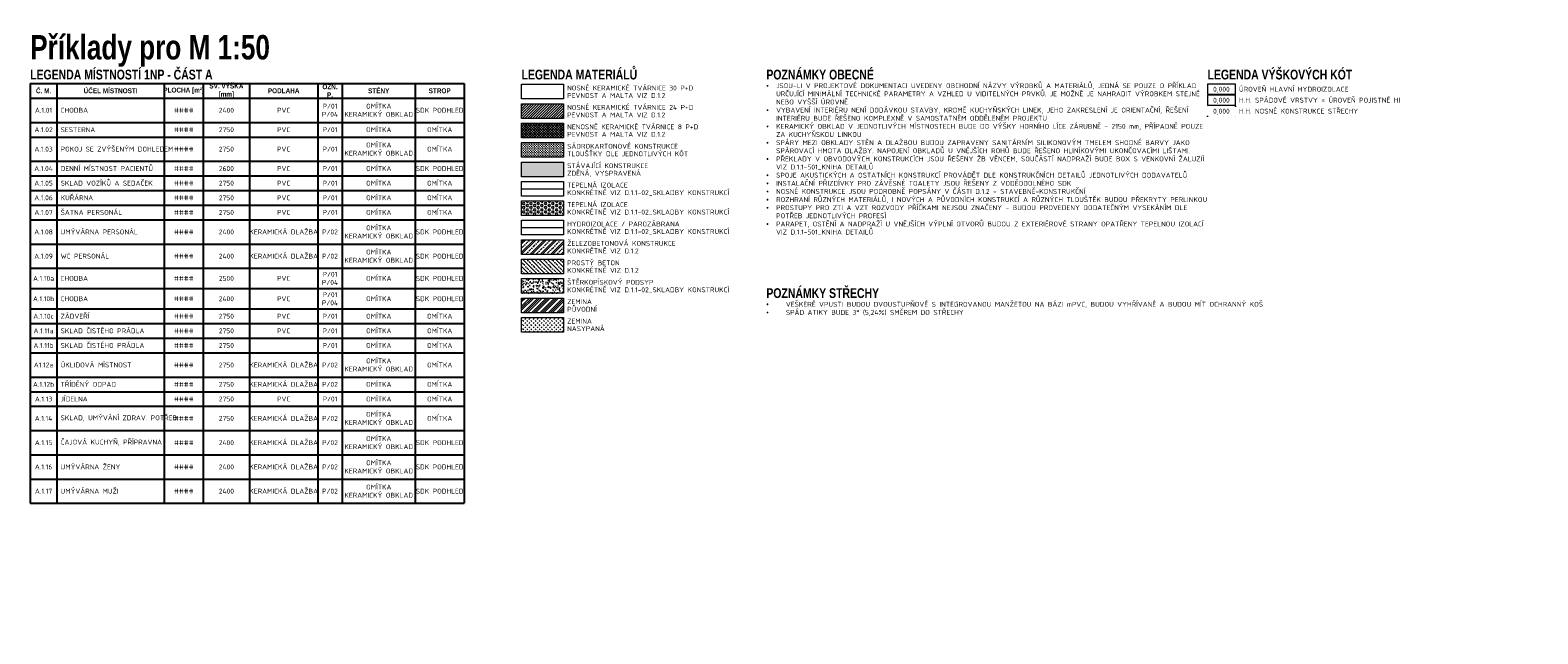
# Model space of a CAD drawing. Header units: millimetres. Extents: x -725694 to 4766210, y -2984614 to 2187451.
# Tile 234 of 256: x -385852 to -354927, y 161918 to 174292. Entities that reach past the tile are written whole.
import ezdxf
from ezdxf.enums import TextEntityAlignment as Align

# ---------------------------------------------------------------- set-up
doc = ezdxf.new("R2010")
doc.units = ezdxf.units.MM
doc.linetypes.add('DASHED', pattern=[19.05, 12.7, -6.35])
doc.linetypes.add('DOT', pattern=[6.35, 0, -6.35])
for name, color, linetype, lineweight in [('A99_N_kce-pod', 7, 'DASHED', 20), ('A99_N_kce-rez-sil', 7, 'Continuous', 18), ('A99_N_koty-50-vysk', 7, 'Continuous', 9), ('A99_N_leg-ram', 7, 'Continuous', 9), ('A99_N_leg-text', 7, 'Continuous', 9), ('A99_N_sraf', 7, 'Continuous', 0), ('A99_N_sraf-TI', 7, 'IZOLACE', 9), ('A99_S_sraf', 7, 'Continuous', 9)]:
    doc.layers.add(name, color=color, linetype=linetype, lineweight=lineweight)
doc.styles.add('A99_kota', font='isocpeur.ttf', dxfattribs={"height": 2})
doc.styles.add('A99_nadpis', font='impact.ttf')
doc.styles.add('A99_popis', font='isocpeur.ttf')
doc.linetypes.add('IZOLACE', pattern='A,0.00254,-2.54,[134,ltypeshp.shx,S=2.54,R=0,X=-2.54,Y=0],-5.08,[134,ltypeshp.shx,S=2.54,R=180,X=2.54,Y=0],-2.54', length=10.16254)

# ---------------------------------------------------------------- blocks, each defined once
blk = doc.blocks.new('*T106')
at = {"layer": 'A99_N_leg-ram', "color": 0, "linetype": 'ByBlock', "lineweight": -2, "ltscale": 0.5, "transparency": 16777216}
for p, q in [((0, 0), (8900, 0)), ((0, 0), (0, -8604)), ((550, 0), (550, -8604)), ((2750, 0), (2750, -8604)), ((3550, 0), (3550, -8604)), ((4500, 0), (4500, -8604)), ((5900, 0), (5900, -8604)), ((6400, 0), (6400, -8604)), ((7900, 0), (7900, -8604)), ((8900, 0), (8900, -8604)), ((0, -300), (8900, -300)), ((0, -797), (8900, -797)), ((0, -1097), (8900, -1097)), ((0, -1593), (8900, -1593)), ((0, -1893), (8900, -1893)), ((0, -2193), (8900, -2193)), ((0, -2493), (8900, -2493)), ((0, -2793), (8900, -2793)), ((0, -3290), (8900, -3290)), ((0, -3787), (8900, -3787)), ((0, -4204), (8900, -4204)), ((0, -4620), (8900, -4620)), ((0, -4920), (8900, -4920)), ((0, -5220), (8900, -5220)), ((0, -5520), (8900, -5520)), ((0, -6017), (8900, -6017)), ((0, -6317), (8900, -6317)), ((0, -6617), (8900, -6617)), ((0, -7114), (8900, -7114)), ((0, -7611), (8900, -7611)), ((0, -8107), (8900, -8107)), ((0, -8604), (8900, -8604))]:
    blk.add_line(p, q, dxfattribs=at)
at = {"layer": 'A99_N_leg-ram', "color": 0, "ltscale": 0.5, "transparency": 16777216, "char_height": 100}
for s, insert, width, attachment_point, style in [('SV. VÝŠKA [mm]', (4025, -150), 800, 5, 'A99_nadpis'), ('Č. M.', (275, -150), 400, 5, 'A99_nadpis'), ('ÚČEL MÍSTNOSTI', (1650, -150), 2050, 5, 'A99_nadpis'), ('PLOCHA [m²]', (3150, -150), 650, 5, 'A99_nadpis'), ('PODLAHA', (5200, -150), 1250, 5, 'A99_nadpis'), ('OZN. P.', (6150, -150), 350, 5, 'A99_nadpis'), ('STĚNY', (7150, -150), 1350, 5, 'A99_nadpis'), ('STROP', (8400, -150), 850, 5, 'A99_nadpis'), ('A.1.01', (275, -548), 400, 5, 'A99_popis'), ('CHODBA', (625, -548), 2050, 4, 'A99_popis'), ('####', (3150, -548), 650, 5, 'A99_popis'), ('2400', (4025, -548), 800, 5, 'A99_popis'), ('PVC', (5200, -548), 1250, 5, 'A99_popis'), ('P/01\\PP/04', (6150, -548), 350, 5, 'A99_popis'), ('OMÍTKA\\PKERAMICKÝ OBKLAD', (7150, -548), 1350, 5, 'A99_popis'), ('SDK PODHLED', (8400, -548), 850, 5, 'A99_popis'), ('A.1.02', (275, -947), 400, 5, 'A99_popis'), ('SESTERNA', (625, -947), 2050, 4, 'A99_popis'), ('####', (3150, -947), 650, 5, 'A99_popis'), ('2750', (4025, -947), 800, 5, 'A99_popis'), ('PVC', (5200, -947), 1250, 5, 'A99_popis'), ('P/01', (6150, -947), 350, 5, 'A99_popis'), ('OMÍTKA', (7150, -947), 1350, 5, 'A99_popis'), ('OMÍTKA', (8400, -947), 850, 5, 'A99_popis'), ('POKOJ SE ZVÝŠENÝM DOHLEDEM', (625, -1345), 2050, 4, 'A99_popis'), ('OMÍTKA\\PKERAMICKÝ OBKLAD', (7150, -1345), 1350, 5, 'A99_popis'), ('A.1.03', (275, -1345), 400, 5, 'A99_popis'), ('####', (3150, -1345), 650, 5, 'A99_popis'), ('2750', (4025, -1345), 800, 5, 'A99_popis'), ('PVC', (5200, -1345), 1250, 5, 'A99_popis'), ('P/01', (6150, -1345), 350, 5, 'A99_popis'), ('OMÍTKA', (8400, -1345), 850, 5, 'A99_popis'), ('A.1.04', (275, -1743), 400, 5, 'A99_popis'), ('DENNÍ MÍSTNOST PACIENTŮ', (625, -1743), 2050, 4, 'A99_popis'), ('####', (3150, -1743), 650, 5, 'A99_popis'), ('2600', (4025, -1743), 800, 5, 'A99_popis'), ('PVC', (5200, -1743), 1250, 5, 'A99_popis'), ('P/01', (6150, -1743), 350, 5, 'A99_popis'), ('OMÍTKA', (7150, -1743), 1350, 5, 'A99_popis'), ('SDK PODHLED', (8400, -1743), 850, 5, 'A99_popis'), ('A.1.05', (275, -2043), 400, 5, 'A99_popis'), ('SKLAD VOZÍKŮ A SEDAČEK', (625, -2043), 2050, 4, 'A99_popis'), ('####', (3150, -2043), 650, 5, 'A99_popis'), ('2750', (4025, -2043), 800, 5, 'A99_popis'), ('PVC', (5200, -2043), 1250, 5, 'A99_popis'), ('P/01', (6150, -2043), 350, 5, 'A99_popis'), ('OMÍTKA', (7150, -2043), 1350, 5, 'A99_popis'), ('OMÍTKA', (8400, -2043), 850, 5, 'A99_popis'), ('A.1.06', (275, -2343), 400, 5, 'A99_popis'), ('KUŘÁRNA', (625, -2343), 2050, 4, 'A99_popis'), ('####', (3150, -2343), 650, 5, 'A99_popis'), ('2750', (4025, -2343), 800, 5, 'A99_popis'), ('PVC', (5200, -2343), 1250, 5, 'A99_popis'), ('P/01', (6150, -2343), 350, 5, 'A99_popis'), ('OMÍTKA', (7150, -2343), 1350, 5, 'A99_popis'), ('OMÍTKA', (8400, -2343), 850, 5, 'A99_popis'), ('A.1.07', (275, -2643), 400, 5, 'A99_popis'), ('ŠATNA PERSONÁL', (625, -2643), 2050, 4, 'A99_popis'), ('####', (3150, -2643), 650, 5, 'A99_popis'), ('2750', (4025, -2643), 800, 5, 'A99_popis'), ('PVC', (5200, -2643), 1250, 5, 'A99_popis'), ('P/01', (6150, -2643), 350, 5, 'A99_popis'), ('OMÍTKA', (7150, -2643), 1350, 5, 'A99_popis'), ('OMÍTKA', (8400, -2643), 850, 5, 'A99_popis'), ('A.1.08', (275, -3042), 400, 5, 'A99_popis'), ('UMÝVÁRNA PERSONÁL', (625, -3042), 2050, 4, 'A99_popis'), ('####', (3150, -3042), 650, 5, 'A99_popis'), ('2400', (4025, -3042), 800, 5, 'A99_popis'), ('KERAMICKÁ DLAŽBA', (5200, -3042), 1250, 5, 'A99_popis'), ('P/02', (6150, -3042), 350, 5, 'A99_popis'), ('OMÍTKA\\PKERAMICKÝ OBKLAD', (7150, -3042), 1350, 5, 'A99_popis'), ('SDK PODHLED', (8400, -3042), 850, 5, 'A99_popis'), ('KERAMICKÁ DLAŽBA', (5200, -3539), 1250, 5, 'A99_popis'), ('OMÍTKA\\PKERAMICKÝ OBKLAD', (7150, -3539), 1350, 5, 'A99_popis'), ('SDK PODHLED', (8400, -3539), 850, 5, 'A99_popis'), ('A.1.09', (275, -3539), 400, 5, 'A99_popis'), ('WC PERSONÁL', (625, -3539), 2050, 4, 'A99_popis'), ('####', (3150, -3539), 650, 5, 'A99_popis'), ('2400', (4025, -3539), 800, 5, 'A99_popis'), ('P/02', (6150, -3539), 350, 5, 'A99_popis'), ('A.1.10a', (275, -3995), 400, 5, 'A99_popis'), ('CHODBA', (625, -3995), 2050, 4, 'A99_popis'), ('####', (3150, -3995), 650, 5, 'A99_popis'), ('2500', (4025, -3995), 800, 5, 'A99_popis'), ('PVC', (5200, -3995), 1250, 5, 'A99_popis'), ('P/01\\PP/04', (6150, -3995), 350, 5, 'A99_popis'), ('OMÍTKA', (7150, -3995), 1350, 5, 'A99_popis'), ('SDK PODHLED', (8400, -3995), 850, 5, 'A99_popis'), ('P/01\\PP/04', (6150, -4412), 350, 5, 'A99_popis'), ('OMÍTKA', (7150, -4412), 1350, 5, 'A99_popis'), ('SDK PODHLED', (8400, -4412), 850, 5, 'A99_popis'), ('A.1.10b', (275, -4412), 400, 5, 'A99_popis'), ('CHODBA', (625, -4412), 2050, 4, 'A99_popis'), ('####', (3150, -4412), 650, 5, 'A99_popis'), ('2400', (4025, -4412), 800, 5, 'A99_popis'), ('PVC', (5200, -4412), 1250, 5, 'A99_popis'), ('A.1.10c', (275, -4770), 400, 5, 'A99_popis'), ('ZÁDVEŘÍ', (625, -4770), 2050, 4, 'A99_popis'), ('####', (3150, -4770), 650, 5, 'A99_popis'), ('2750', (4025, -4770), 800, 5, 'A99_popis'), ('PVC', (5200, -4770), 1250, 5, 'A99_popis'), ('P/01', (6150, -4770), 350, 5, 'A99_popis'), ('OMÍTKA', (7150, -4770), 1350, 5, 'A99_popis'), ('OMÍTKA', (8400, -4770), 850, 5, 'A99_popis'), ('A.1.11a', (275, -5070), 400, 5, 'A99_popis'), ('SKLAD ČISTÉHO PRÁDLA', (625, -5070), 2050, 4, 'A99_popis'), ('####', (3150, -5070), 650, 5, 'A99_popis'), ('2750', (4025, -5070), 800, 5, 'A99_popis'), ('PVC', (5200, -5070), 1250, 5, 'A99_popis'), ('P/01', (6150, -5070), 350, 5, 'A99_popis'), ('OMÍTKA', (7150, -5070), 1350, 5, 'A99_popis'), ('OMÍTKA', (8400, -5070), 850, 5, 'A99_popis'), ('A.1.11b', (275, -5370), 400, 5, 'A99_popis'), ('SKLAD ČISTÉHO PRÁDLA', (625, -5370), 2050, 4, 'A99_popis'), ('####', (3150, -5370), 650, 5, 'A99_popis'), ('2750', (4025, -5370), 800, 5, 'A99_popis'), ('P/01', (6150, -5370), 350, 5, 'A99_popis'), ('OMÍTKA', (7150, -5370), 1350, 5, 'A99_popis'), ('OMÍTKA', (8400, -5370), 850, 5, 'A99_popis'), ('A1.12a', (275, -5769), 400, 5, 'A99_popis'), ('ÚKLIDOVÁ MÍSTNOST', (625, -5769), 2050, 4, 'A99_popis'), ('####', (3150, -5769), 650, 5, 'A99_popis'), ('2750', (4025, -5769), 800, 5, 'A99_popis'), ('KERAMICKÁ DLAŽBA', (5200, -5769), 1250, 5, 'A99_popis'), ('P/02', (6150, -5769), 350, 5, 'A99_popis'), ('OMÍTKA\\PKERAMICKÝ OBKLAD', (7150, -5769), 1350, 5, 'A99_popis'), ('OMÍTKA', (8400, -5769), 850, 5, 'A99_popis'), ('A.1.12b', (275, -6167), 400, 5, 'A99_popis'), ('TŘÍDĚNÝ ODPAD', (625, -6167), 2050, 4, 'A99_popis'), ('####', (3150, -6167), 650, 5, 'A99_popis'), ('2750', (4025, -6167), 800, 5, 'A99_popis'), ('KERAMICKÁ DLAŽBA', (5200, -6167), 1250, 5, 'A99_popis'), ('P/02', (6150, -6167), 350, 5, 'A99_popis'), ('OMÍTKA', (7150, -6167), 1350, 5, 'A99_popis'), ('OMÍTKA', (8400, -6167), 850, 5, 'A99_popis'), ('A.1.13', (275, -6467), 400, 5, 'A99_popis'), ('JÍDELNA', (625, -6467), 2050, 4, 'A99_popis'), ('####', (3150, -6467), 650, 5, 'A99_popis'), ('2750', (4025, -6467), 800, 5, 'A99_popis'), ('PVC', (5200, -6467), 1250, 5, 'A99_popis'), ('P/01', (6150, -6467), 350, 5, 'A99_popis'), ('OMÍTKA', (7150, -6467), 1350, 5, 'A99_popis'), ('OMÍTKA', (8400, -6467), 850, 5, 'A99_popis'), ('A.1.14', (275, -6865), 400, 5, 'A99_popis'), ('SKLAD, UMÝVÁNÍ ZDRAV. POTŘEB', (625, -6865), 2050, 4, 'A99_popis'), ('####', (3150, -6865), 650, 5, 'A99_popis'), ('2750', (4025, -6865), 800, 5, 'A99_popis'), ('KERAMICKÁ DLAŽBA', (5200, -6865), 1250, 5, 'A99_popis'), ('P/02', (6150, -6865), 350, 5, 'A99_popis'), ('OMÍTKA\\PKERAMICKÝ OBKLAD', (7150, -6865), 1350, 5, 'A99_popis'), ('OMÍTKA', (8400, -6865), 850, 5, 'A99_popis'), ('A.1.15', (275, -7362), 400, 5, 'A99_popis'), ('ČAJOVÁ KUCHYŇ, PŘÍPRAVNA', (625, -7362), 2050, 4, 'A99_popis'), ('####', (3150, -7362), 650, 5, 'A99_popis'), ('2400', (4025, -7362), 800, 5, 'A99_popis'), ('KERAMICKÁ DLAŽBA', (5200, -7362), 1250, 5, 'A99_popis'), ('P/02', (6150, -7362), 350, 5, 'A99_popis'), ('OMÍTKA\\PKERAMICKÝ OBKLAD', (7150, -7362), 1350, 5, 'A99_popis'), ('SDK PODHLED', (8400, -7362), 850, 5, 'A99_popis'), ('KERAMICKÁ DLAŽBA', (5200, -7859), 1250, 5, 'A99_popis'), ('OMÍTKA\\PKERAMICKÝ OBKLAD', (7150, -7859), 1350, 5, 'A99_popis'), ('SDK PODHLED', (8400, -7859), 850, 5, 'A99_popis'), ('A.1.16', (275, -7859), 400, 5, 'A99_popis'), ('UMÝVÁRNA ŽENY', (625, -7859), 2050, 4, 'A99_popis'), ('####', (3150, -7859), 650, 5, 'A99_popis'), ('2400', (4025, -7859), 800, 5, 'A99_popis'), ('P/02', (6150, -7859), 350, 5, 'A99_popis'), ('A.1.17', (275, -8356), 400, 5, 'A99_popis'), ('UMÝVÁRNA MUŽI', (625, -8356), 2050, 4, 'A99_popis'), ('####', (3150, -8356), 650, 5, 'A99_popis'), ('2400', (4025, -8356), 800, 5, 'A99_popis'), ('KERAMICKÁ DLAŽBA', (5200, -8356), 1250, 5, 'A99_popis'), ('P/02', (6150, -8356), 350, 5, 'A99_popis'), ('OMÍTKA\\PKERAMICKÝ OBKLAD', (7150, -8356), 1350, 5, 'A99_popis'), ('SDK PODHLED', (8400, -8356), 850, 5, 'A99_popis')]:
    blk.add_mtext(s, dxfattribs=dict(at, insert=insert, width=width, attachment_point=attachment_point, style=style))
blk = doc.blocks.new('*U61')
at = {"color": 0, "linetype": 'ByBlock'}
blk.add_lwpolyline([(0, -4), (11.4, -4), (11.4, 0), (0, 0)], close=True, dxfattribs=at)
at = {"color": 0, "linetype": 'ByBlock', "style": 'A99_kota'}
for tag, p in [('VYSKA_POPIS1', (5.7, -6.04)), ('VYSKA', (5.7, -2.24)), ('VYSKA_POPIS2', (5.9, -9.54)), ('VYSKA_POPIS3', (5.9, -13.04))]:
    blk.add_attdef(tag, text='', height=2, dxfattribs=at).set_placement(p, align=Align.MIDDLE)

msp = doc.modelspace()

# ---------------------------------------------------------------- hatches: boundary and pattern name
at = {"layer": 'A99_N_sraf'}
h = msp.add_hatch(dxfattribs=at)
h.set_pattern_fill('ANSI31', color=256, scale=300)
h.set_pattern_definition([(45, (-284915.01, 269956.88), (-26.516504, 26.516504), [])])
h.paths.add_polyline_path([(-375772.3, 172784.1), (-374914.2, 172784.1), (-374914.2, 172484.1), (-375772.3, 172484.1)])
h = msp.add_hatch(dxfattribs=at)
h.set_pattern_fill('ANSI37', color=256, scale=300)
h.set_pattern_definition([(45, (-284915.01, 269956.88), (-26.516504, 26.516504), []), (135, (-284915.01, 269956.88), (-26.516504, -26.516504), [])])
h.paths.add_polyline_path([(-375772.3, 172385.8), (-374914.2, 172385.8), (-374914.2, 172085.8), (-375772.3, 172085.8)])
h = msp.add_hatch(dxfattribs=at)
h.set_pattern_fill('CROSS', color=256, scale=100)
h.set_pattern_definition([(0, (-284915.01, 269956.878), (25, 25), [12.5, -37.5]), (90, (-284908.76, 269950.628), (-25, 25), [12.5, -37.5])])
h.paths.add_polyline_path([(-375772.3, 171987.5), (-374914.2, 171987.5), (-374914.2, 171687.5), (-375772.3, 171687.5)])
h = msp.add_hatch(dxfattribs=at)
h.set_pattern_fill('HEX', color=256, scale=200)
h.set_pattern_definition([(0, (-284915.01, 270355.137), (0, 43.30127), [25, -50]), (120, (-284915.01, 270355.137), (-37.5, -21.650635), [25, -50]), (60, (-284890.01, 270355.137), (-37.5, 21.650635), [25, -50])])
h.paths.add_polyline_path([(-375772.3, 170792.8), (-374914.2, 170792.8), (-374914.2, 170492.8), (-375772.3, 170492.8)])
h = msp.add_hatch(dxfattribs=at)
h.set_pattern_fill('ZELEZOBETON', color=256, scale=30)
h.set_pattern_definition([(45, (-284915.01, 270355.14), (-106.06602, 106.06602), []), (45, (-284872.58, 270355.14), (-106.06602, 106.06602), []), (45, (-284787.73, 270355.14), (-63.63961, 148.49242), [60, -30, 0, -30])])
h.paths.add_polyline_path([(-375772.3, 169996.3), (-374914.2, 169996.3), (-374914.2, 169696.3), (-375772.3, 169696.3)])
h = msp.add_hatch(dxfattribs=at)
h.set_pattern_fill('BETON-PROSTY', color=256, scale=30, angle=90)
h.set_pattern_definition([(135, (-284915.01, 270355.14), (-84.85281, -84.85281), []), (135, (-284915.01, 270439.99), (-127.27922, -42.42641), [60, -30, 0, -30])])
h.paths.add_polyline_path([(-375772.3, 169598), (-374914.2, 169598), (-374914.2, 169298), (-375772.3, 169298)])
h = msp.add_hatch(dxfattribs=at)
h.set_pattern_fill('AR-CONC', color=256, scale=20)
h.set_pattern_definition([(50, (-284915.01, 270355.14), (143.45204, -12.55043), [15, -165]), (355, (-284915.01, 270355.14), (-27.75027, 150.43843), [12, -132]), (100.4514, (-284903.06, 270354.09), (115.70188, 137.88791), [12.74804, -140.22842]), (46.1842, (-284915.01, 270395.14), (213.4482, -33.1038), [22.5, -247.5]), (96.6356, (-284897.22, 270392.38), (186.93254, 194.82357), [19.12206, -210.3426]), (351.1842, (-284915, 270395.14), (186.9324, 194.82372), [18, -198]), (21, (-284895.01, 270385.14), (119.38141, -80.52378), [15, -165]), (326, (-284895.01, 270385.14), (48.66307, 145.03001), [12, -132]), (71.4514, (-284885.06, 270378.43), (168.04453, 64.5061), [12.74804, -140.22842]), (37.5, (-284915.01, 270355.137), (2.431971, 66.57877), [0, -130.4, 0, -134, 0, -132.5]), (7.5, (-284915.01, 270355.14), (52.613907, 78.882342), [0, -76.4, 0, -127.4, 0, -50.5]), (327.5, (-284959.61, 270355.137), (106.764487, -4.510974), [0, -50, 0, -156, 0, -207]), (317.5, (-284979.61, 270355.14), (116.637234, 20.020996), [0, -65, 0, -103.6, 0, -147])])
h.paths.add_polyline_path([(-375772.3, 169199.7), (-374914.2, 169199.7), (-374914.2, 168899.7), (-375772.3, 168899.7)])
h = msp.add_hatch(dxfattribs=at)
h.set_pattern_fill('ZEM_PUVODNI', color=256, scale=30)
h.set_pattern_definition([(45, (-284915.01, 270355.14), (-84.85281, 84.85281), []), (45, (-284872.58, 270355.14), (-84.85281, 84.85281), []), (45, (-284830.16, 270355.14), (-84.85281, 84.85281), [])])
h.paths.add_polyline_path([(-375772.3, 168801.5), (-374914.2, 168801.5), (-374914.2, 168501.5), (-375772.3, 168501.5)])
h = msp.add_hatch(dxfattribs=at)
h.set_pattern_fill('ZEM_NASYPANA', color=256, scale=30)
h.set_pattern_definition([(45, (-284915.01, 270355.14), (7e-15, 84.852814), [30, -90]), (135, (-284851.37, 270397.564), (-84.852814, 7e-15), [30, -90])])
h.paths.add_polyline_path([(-375772.3, 168403.2), (-374914.2, 168403.2), (-374914.2, 168103.2), (-375772.3, 168103.2)])
at = {"layer": 'A99_S_sraf'}
h = msp.add_hatch(color=256, dxfattribs=at)
h.dxf.hatch_style = 1
h.paths.add_polyline_path([(-375772.3, 171589.3), (-374914.2, 171589.3), (-374914.2, 171289.3), (-375772.3, 171289.3)])

# ---------------------------------------------------------------- linework, layer by layer
at = {"layer": 'A99_N_kce-pod', "const_width": 30}
msp.add_lwpolyline([(-375772.3, 170244.5), (-374914.2, 170244.5)], dxfattribs=at)
at = {"layer": 'A99_N_kce-rez-sil'}
for points in [[(-375772.3, 173182.3), (-374914.2, 173182.3), (-374914.2, 172882.3), (-375772.3, 172882.3)], [(-375772.3, 172784.1), (-374914.2, 172784.1), (-374914.2, 172484.1), (-375772.3, 172484.1)], [(-375772.3, 172385.8), (-374914.2, 172385.8), (-374914.2, 172085.8), (-375772.3, 172085.8)], [(-375772.3, 171987.5), (-374914.2, 171987.5), (-374914.2, 171687.5), (-375772.3, 171687.5)], [(-375772.3, 171589.3), (-374914.2, 171589.3), (-374914.2, 171289.3), (-375772.3, 171289.3)], [(-375772.3, 171191), (-374914.2, 171191), (-374914.2, 170891), (-375772.3, 170891)], [(-375772.3, 170792.8), (-374914.2, 170792.8), (-374914.2, 170492.8), (-375772.3, 170492.8)], [(-375772.3, 170394.5), (-374914.2, 170394.5), (-374914.2, 170094.5), (-375772.3, 170094.5)], [(-375772.3, 169996.3), (-374914.2, 169996.3), (-374914.2, 169696.3), (-375772.3, 169696.3)], [(-375772.3, 169598), (-374914.2, 169598), (-374914.2, 169298), (-375772.3, 169298)], [(-375772.3, 169199.7), (-374914.2, 169199.7), (-374914.2, 168899.7), (-375772.3, 168899.7)], [(-375772.3, 168801.5), (-374914.2, 168801.5), (-374914.2, 168501.5), (-375772.3, 168501.5)], [(-375772.3, 168403.2), (-374914.2, 168403.2), (-374914.2, 168103.2), (-375772.3, 168103.2)]]:
    msp.add_lwpolyline(points, close=True, dxfattribs=at)
at = {"layer": 'A99_N_sraf-TI', "ltscale": 0.7}
msp.add_lwpolyline([(-375772.3, 171041), (-374914.2, 171041)], dxfattribs=at)

# ---------------------------------------------------------------- block references
msp.add_blockref('*T106', (-385852.2, 173199))
at = {"layer": 'A99_N_koty-50-vysk', "xscale": 50, "yscale": 50, "zscale": 50}
msp.add_blockref('*U61', (-361701.5, 173182.3), dxfattribs=at).add_auto_attribs({'VYSKA': '0,000'})
at = {"layer": 'A99_N_koty-50-vysk', "linetype": 'DASHED', "xscale": 50, "yscale": 50, "zscale": 50}
msp.add_blockref('*U61', (-361701.5, 172957.3), dxfattribs=at).add_auto_attribs({'VYSKA': '0,000'})
at = {"layer": 'A99_N_koty-50-vysk', "linetype": 'DOT', "xscale": 50, "yscale": 50, "zscale": 50}
msp.add_blockref('*U61', (-361701.5, 172732.3), dxfattribs=at).add_auto_attribs({'VYSKA': '0,000'})

# ---------------------------------------------------------------- texts
at = {"layer": 'A99_N_leg-text', "style": 'A99_nadpis'}
for s, height, p in [('Příklady pro M 1:50', 500, (-385852.2, 173691.9)), ('LEGENDA MÍSTNOSTÍ 1NP - ČÁST A', 200, (-385852.2, 173282.3)), ('LEGENDA MATERIÁLŮ', 200, (-375772.3, 173282.3)), ('POZNÁMKY OBECNÉ', 200, (-370751.7, 173282.3)), ('LEGENDA VÝŠKOVÝCH KÓT', 200, (-361701.5, 173282.3)), ('POZNÁMKY STŘECHY', 200, (-370751.7, 168802.2))]:
    msp.add_text(s, height=height, dxfattribs=at).set_placement(p)
at = {"layer": 'A99_N_leg-text', "style": 'A99_popis'}
for s, p in [('NOSNÉ KERAMICKÉ TVÁRNICE 30 P+D', (-374837.5, 173107.1)), ('PEVNOST A MALTA VIZ D.1.2', (-374837.5, 172952.7)), ('ÚROVEŇ HLAVNÍ HYDROIZOLACE', (-361056.4, 173082.3)), ('H.H. SPÁDOVÉ VRSTVY = ÚROVEŇ POJISTNÉ HI', (-361056.4, 172857.3)), ('NOSNÉ KERAMICKÉ TVÁRNICE 24 P+D', (-374837.5, 172708.8)), ('PEVNOST A MALTA VIZ D.1.2', (-374837.5, 172554.4)), ('H.H. NOSNÉ KONSTRUKCE STŘECHY', (-361056.4, 172632.3)), ('NENOSNÉ KERAMICKÉ TVÁRNICE 8 P+D', (-374837.5, 172310.5)), ('SÁDROKARTONOVÉ KONSTRUKCE', (-374837.5, 171912.3)), ('PEVNOST A MALTA VIZ D.1.2', (-374837.5, 172156.2)), ('TLOUŠŤKY DLE JEDNOTLIVÝCH KÓT', (-374837.5, 171757.9)), ('STÁVAJÍCÍ KONSTRUKCE', (-374837.5, 171514)), ('ZDĚNÁ, VYSPRAVENÁ', (-374837.5, 171359.7)), ('TEPELNÁ IZOLACE', (-374837.5, 171115.8)), ('KONKRÉTNĚ VIZ D.1.1-02_SKLADBY KONSTRUKCÍ', (-374837.5, 170961.4)), ('TEPELNÁ IZOLACE', (-374837.5, 170717.5)), ('KONKRÉTNĚ VIZ D.1.1-02_SKLADBY KONSTRUKCÍ', (-374837.5, 170563.2)), ('HYDROIZOLACE / PAROZÁBRANA', (-374837.5, 170319.2)), ('KONKRÉTNĚ VIZ D.1.1-02_SKLADBY KONSTRUKCÍ', (-374837.5, 170164.9)), ('ŽELEZOBETONOVÁ KONSTRUKCE', (-374837.5, 169921)), ('KONKRÉTNĚ VIZ D.1.2', (-374837.5, 169766.6)), ('PROSTÝ BETON', (-374837.5, 169522.7)), ('ŠTĚRKOPÍSKOVÝ PODSYP', (-374837.5, 169124.5)), ('KONKRÉTNĚ VIZ D.1.2', (-374837.5, 169368.4)), ('KONKRÉTNĚ VIZ D.1.1-02_SKLADBY KONSTRUKCÍ', (-374837.5, 168970.1)), ('ZEMINA', (-374837.5, 168726.2)), ('PŮVODNÍ', (-374837.5, 168571.9)), ('ZEMINA', (-374837.5, 168328)), ('NASYPANÁ', (-374837.5, 168173.6))]:
    msp.add_text(s, height=100, dxfattribs=at).set_placement(p, align=Align.MIDDLE_LEFT)
at = {"layer": 'A99_N_leg-text', "char_height": 100, "attachment_point": 1, "style": 'A99_popis'}
for s, width, insert in [('\\pi-200,l200,t200,300;{\\fSymbol|b0|i0|c2|p18;·^I}JSOU-LI V PROJEKTOVÉ DOKUMENTACI UVEDENY OBCHODNÍ NÁZVY VÝROBKŮ A MATERIÁLŮ, JEDNÁ SE POUZE O PŘÍKLAD URČUJÍCÍ MINIMÁLNÍ TECHNICKÉ PARAMETRY A VZHLED U VIDITELNÝCH PRVKŮ. JE MOŽNÉ JE NAHRADIT VÝROBKEM STEJNÉ NEBO VYŠŠÍ ÚROVNĚ\\P{\\fSymbol|b0|i0|c2|p18;·^I}VYBAVENÍ INTERIÉRU NENÍ DODÁVKOU STAVBY, KROMĚ KUCHYŇSKÝCH LINEK, JEHO ZAKRESLENÍ JE ORIENTAČNÍ, ŘEŠENÍ INTERIÉRU BUDE ŘEŠENO KOMPLEXNĚ V SAMOSTATNÉM ODDĚLENÉM PROJEKTU\\P{\\fSymbol|b0|i0|c2|p18;·^I}KERAMICKÝ OBKLAD V JEDNOTLIVÝCH MÍSTNOSTECH BUDE DO VÝŠKY HORNÍHO LÍCE ZÁRUBNĚ - 2150 mm, PŘÍPADNĚ POUZE ZA KUCHYŇSKOU LINKOU\\P{\\fSymbol|b0|i0|c2|p18;·^I}SPÁRY MEZI OBKLADY STĚN A DLAŽBOU BUDOU ZAPRAVENY SANITÁRNÍM SILIKONOVÝM TMELEM SHODNÉ BARVY JAKO SPÁROVACÍ HMOTA DLAŽBY. NAPOJENÍ OBKLADŮ U VNĚJŠÍCH ROHŮ BUDE ŘEŠENO HLINÍKOVÝMI UKONČOVACÍMI LIŠTAMI.\\P{\\fSymbol|b0|i0|c2|p18;·^I}PŘEKLADY V OBVODOVÝCH KONSTRUKCÍCH JSOU ŘEŠENY ŽB VĚNCEM, SOUČÁSTÍ NADPRAŽÍ BUDE BOX S VENKOVNÍ ŽALUZIÍ VIZ D.1.1-501_KNIHA DETAILŮ\\P{\\fSymbol|b0|i0|c2|p18;·^I}SPOJE AKUSTICKÝCH A OSTATNÍCH KONSTRUKCÍ PROVÁDĚT DLE KONSTRUKČNÍCH DETAILŮ JEDNOTLIVÝCH DODAVATELŮ \\P{\\fSymbol|b0|i0|c2|p18;·^I}INSTALAČNÍ PŘIZDÍVKY PRO ZÁVĚSNÉ TOALETY JSOU ŘEŠENY Z VODĚODOLNÉHO SDK\\P{\\fSymbol|b0|i0|c2|p18;·^I}NOSNÉ KONSTRUKCE JSOU PODROBNĚ POPSÁNY V ČÁSTI D.1.2 - STAVEBNĚ-KONSTRUKČNÍ\\P{\\fSymbol|b0|i0|c2|p18;·^I}ROZHRANÍ RŮZNÝCH MATERIÁLŮ, I NOVÝCH A PŮVODNÍCH KONSTRUKCÍ A RŮZNÝCH TLOUŠTĚK BUDOU PŘEKRYTY PERLINKOU\\P{\\fSymbol|b0|i0|c2|p18;·^I}PROSTUPY PRO ZTI A VZT ROZVODY PŘÍČKAMI NEJSOU ZNAČENY - BUDOU PROVEDENY DODATEČNÝM VYSEKÁNÍM DLE POTŘEB JEDNOTLIVÝCH PROFESÍ\\P{\\fSymbol|b0|i0|c2|p18;·^I}PARAPET, OSTĚNÍ A NADPRAŽÍ U VNĚJŠÍCH VÝPLNÍ OTVORŮ BUDOU Z EXTERIÉROVÉ STRANY OPATŘENY TEPELNOU IZOLACÍ VIZ D.1.1-501_KNIHA DETAILŮ', 8273.156, (-370751.7, 173203.6)), ('\\pi-400,l400,t400,600;{\\fSymbol|b0|i0|c2|p18;·^I}VEŠKERÉ VPUSTI BUDOU DVOUSTUPŇOVÉ S INTEGROVANOU MANŽETOU NA BÁZI mPVC, BUDOU VYHŘÍVANÉ A BUDOU MÍT OCHRANNÝ KOŠ\\P{\\fSymbol|b0|i0|c2|p18;·^I}SPÁD ATIKY BUDE 3° (5,24%) SMĚREM DO STŘECHY', 10350.257, (-370751.7, 168723.5))]:
    msp.add_mtext_dynamic_manual_height_columns(s, width=width, gutter_width=1000, heights=[11746.9], dxfattribs=dict(at, insert=insert))

doc.saveas('drawing.dxf')
